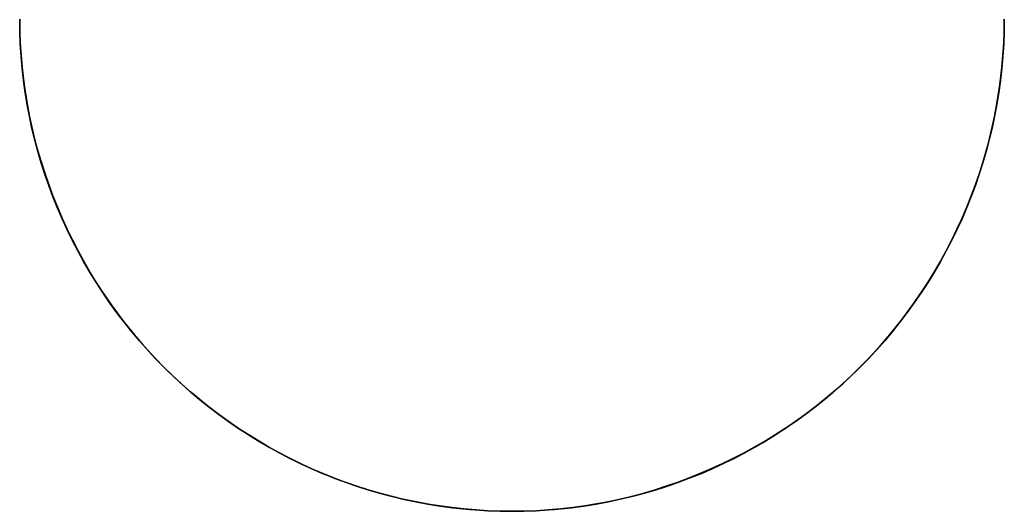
# Model space of a CAD drawing. Header units: millimetres. Extents: x -88 to 88, y -12 to 103.
# Tile 169 of 256: x -51.75 to -50.25, y 16.95 to 17.699. Entities that reach past the tile are written whole.
import ezdxf

# ---------------------------------------------------------------- set-up
doc = ezdxf.new("R2010")
doc.units = ezdxf.units.MM
doc.layers.add('TOP', color=7, linetype='Continuous', true_color=0xc80000)

msp = doc.modelspace()

# ---------------------------------------------------------------- linework, layer by layer
at = {"layer": 'TOP', "color": 254, "true_color": 0xcad1ee, "extrusion": (1, 0, 0)}
for points in [[(18.44999638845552, 13.20877043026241), (16.95000370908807, 13.15547816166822)], [(16.95, 13.15553912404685), (16.95, 13.45583162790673)]]:
    msp.add_lwpolyline(points, dxfattribs=at)
at = {"layer": 'TOP', "color": 254, "true_color": 0xcad1ee}
msp.add_lwpolyline([(-51.7499999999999, 17.7), (-51.74955310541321, 17.67411289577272), (-51.74821295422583, 17.64825664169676), (-51.7459811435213, 17.62246205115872), (-51.74286033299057, 17.59675986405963), (-51.73885424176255, 17.57118071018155), (-51.73396764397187, 17.54575507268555), (-51.72820636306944, 17.52051325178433), (-51.7215772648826, 17.49548532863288), (-51.71408824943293, 17.47070112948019), (-51.70574824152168, 17.44619019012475), (-51.69656718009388, 17.4219817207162), (-51.68655600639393, 17.39810457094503), (-51.67572665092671, 17.37458719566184), (-51.66409201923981, 17.35145762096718), (-51.65166597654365, 17.32874341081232), (-51.63846333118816, 17.30647163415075), (-51.62449981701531, 17.2846688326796), (-51.6097920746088, 17.26336098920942), (-51.59435763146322, 17.24257349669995), (-51.57821488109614, 17.22233112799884), (-51.56138306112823, 17.20265800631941), (-51.54388223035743, 17.18357757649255), (-51.52573324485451, 17.16511257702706), (-51.50695773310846, 17.14728501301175), (-51.48757807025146, 17.13011612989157), (-51.46761735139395, 17.11362638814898), (-51.44709936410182, 17.09783543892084), (-51.42604856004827, 17.08276210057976), (-51.4044900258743, 17.0684243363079), (-51.3824494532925, 17.05483923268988), (-51.35995310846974, 17.04202297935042), (-51.33702780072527, 17.02999084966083), (-51.31370085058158, 17.01875718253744), (-51.29000005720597, 17.00833536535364), (-51.2659536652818, 16.99873781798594), (-51.24159033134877, 16.9899759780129), (-51.21693908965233, 16.98206028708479), (-51.19202931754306, 16.97500017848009), (-51.16689070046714, 16.96880406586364), (-51.14155319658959, 16.96347933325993), (-51.11604700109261, 16.95903232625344), (-51.0904025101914, 16.95546834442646), (-51.06465028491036, 16.95279163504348), (-51.03882101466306, 16.95100538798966), (-51.01294548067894, 16.95011173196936), (-50.98705451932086, 16.95011173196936), (-50.96117898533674, 16.95100538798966), (-50.93534971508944, 16.95279163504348), (-50.90959748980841, 16.95546834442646), (-50.88395299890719, 16.95903232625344), (-50.85844680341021, 16.96347933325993), (-50.83310929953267, 16.96880406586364), (-50.80797068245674, 16.97500017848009), (-50.78306091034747, 16.98206028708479), (-50.75840966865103, 16.9899759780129), (-50.734046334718, 16.99873781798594), (-50.70999994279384, 17.00833536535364), (-50.68629914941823, 17.01875718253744), (-50.66297219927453, 17.02999084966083), (-50.64004689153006, 17.04202297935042), (-50.6175505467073, 17.05483923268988), (-50.5955099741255, 17.0684243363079), (-50.57395143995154, 17.08276210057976), (-50.55290063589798, 17.09783543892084), (-50.53238264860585, 17.11362638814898), (-50.51242192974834, 17.13011612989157), (-50.49304226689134, 17.14728501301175), (-50.47426675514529, 17.16511257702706), (-50.45611776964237, 17.18357757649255), (-50.43861693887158, 17.20265800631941), (-50.42178511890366, 17.22233112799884), (-50.40564236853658, 17.24257349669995), (-50.390207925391, 17.26336098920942), (-50.3755001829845, 17.2846688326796), (-50.36153666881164, 17.30647163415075), (-50.34833402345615, 17.32874341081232), (-50.33590798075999, 17.35145762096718), (-50.32427334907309, 17.37458719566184), (-50.31344399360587, 17.39810457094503), (-50.30343281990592, 17.4219817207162), (-50.29425175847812, 17.44619019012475), (-50.28591175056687, 17.47070112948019), (-50.2784227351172, 17.49548532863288), (-50.27179363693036, 17.52051325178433), (-50.26603235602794, 17.54575507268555), (-50.26114575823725, 17.57118071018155), (-50.25713966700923, 17.59675986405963), (-50.2540188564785, 17.62246205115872), (-50.25178704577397, 17.64825664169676), (-50.2504468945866, 17.67411289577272), (-50.2499999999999, 17.7)], dxfattribs=at)
at = {"layer": 'TOP', "color": 254, "true_color": 0xcad1ee, "extrusion": (-6.210660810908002e-07, 0.999999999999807, -1.630016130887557e-08)}
msp.add_lwpolyline([(51.7499866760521, 13.16229101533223), (50.24999129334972, 13.20165907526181)], dxfattribs=at)
at = {"layer": 'TOP', "color": 254, "true_color": 0xcad1ee}
for points in [[(-50.25000000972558, 17.69999998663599, 13.50201471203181), (-50.25023911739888, 17.68104625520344, 13.50133549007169), (-50.2509521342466, 17.66219436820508, 13.50064828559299), (-50.25213260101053, 17.64345156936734, 13.49995343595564), (-50.25377405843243, 17.62482510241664, 13.49925127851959), (-50.25587004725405, 17.60632221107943, 13.4985421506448), (-50.25841410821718, 17.58795013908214, 13.49782638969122), (-50.26139978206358, 17.56971613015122, 13.49710433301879), (-50.26482060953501, 17.5516274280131, 13.49637631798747), (-50.26867013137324, 17.53369127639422, 13.49564268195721), (-50.27294188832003, 17.515914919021, 13.49490376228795), (-50.27762942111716, 17.4983055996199, 13.49415989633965), (-50.2827262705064, 17.48087056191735, 13.49341142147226), (-50.28822597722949, 17.46361704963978, 13.49265867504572), (-50.29412208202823, 17.44655230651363, 13.49190199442), (-50.30040812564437, 17.42968357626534, 13.49114171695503), (-50.30707764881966, 17.41301810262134, 13.49037818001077), (-50.31442025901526, 17.39589304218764, 13.48958033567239), (-50.3221651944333, 17.37899834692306, 13.48877970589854), (-50.33030651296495, 17.36233967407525, 13.48797667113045), (-50.33883827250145, 17.34592268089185, 13.48717161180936), (-50.34775453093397, 17.32975302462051, 13.48636490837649), (-50.35704934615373, 17.31383636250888, 13.48555694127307), (-50.36671677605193, 17.29817835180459, 13.48474809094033), (-50.37675087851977, 17.28278464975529, 13.48393873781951), (-50.38714571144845, 17.26766091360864, 13.48312926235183), (-50.39789533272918, 17.25281280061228, 13.48232004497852), (-50.40899380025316, 17.23824596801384, 13.48151146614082), (-50.4204351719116, 17.22396607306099, 13.48070390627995), (-50.43221350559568, 17.20997877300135, 13.47989774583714), (-50.44432285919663, 17.19628972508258, 13.47909336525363), (-50.45675729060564, 17.18290458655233, 13.47829114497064), (-50.4695108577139, 17.16982901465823, 13.4774914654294), (-50.48257764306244, 17.15706868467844, 13.47669477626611), (-50.49595417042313, 17.14462721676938, 13.47590138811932), (-50.50963478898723, 17.13251055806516, 13.47511168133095), (-50.523613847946, 17.12072465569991, 13.47432603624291), (-50.5378856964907, 17.10927545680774, 13.47354483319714), (-50.55244468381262, 17.09816890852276, 13.47276845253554), (-50.567285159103, 17.08741095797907, 13.47199727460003), (-50.58240147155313, 17.07700755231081, 13.47123167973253), (-50.59778797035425, 17.06696463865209, 13.47047204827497), (-50.61343900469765, 17.05728816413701, 13.46971876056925), (-50.62934892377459, 17.04798407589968, 13.4689721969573), (-50.64551207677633, 17.03905832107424, 13.46823273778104), (-50.66192281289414, 17.03051684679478, 13.46750076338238), (-50.67857548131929, 17.02236560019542, 13.46677665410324), (-50.69546443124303, 17.01461052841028, 13.46606079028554), (-50.71258401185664, 17.00725757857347, 13.46535355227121), (-50.72925935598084, 17.0005721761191, 13.4646819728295), (-50.74613857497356, 16.99427076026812, 13.46401905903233), (-50.76321440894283, 16.98835981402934, 13.4633651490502), (-50.78047959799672, 16.9828458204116, 13.46272058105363), (-50.79792688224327, 16.97773526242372, 13.46208569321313), (-50.81554900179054, 16.97303462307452, 13.46146082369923), (-50.83333869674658, 16.96875038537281, 13.46084631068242), (-50.85128870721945, 16.96488903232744, 13.46024249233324), (-50.86939177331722, 16.96145704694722, 13.45964970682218), (-50.88764063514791, 16.95846091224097, 13.45906829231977), (-50.90602803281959, 16.95590711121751, 13.45849858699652), (-50.92454670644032, 16.95380212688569, 13.45794092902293), (-50.94318939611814, 16.95215244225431, 13.45739565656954), (-50.96194884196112, 16.95096454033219, 13.45686310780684), (-50.9808177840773, 16.95024490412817, 13.45634362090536), (-50.99978896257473, 16.95000001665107, 13.4558375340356), (-51.01875633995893, 16.95023418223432, 13.45534806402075), (-51.03762135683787, 16.95094301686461, 13.45487797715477), (-51.05637670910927, 16.95211997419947, 13.4544272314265), (-51.07501509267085, 16.95375850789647, 13.45399578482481), (-51.09352920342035, 16.95585207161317, 13.45358359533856), (-51.11191173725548, 16.9583941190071, 13.4531906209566), (-51.13015539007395, 16.96137810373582, 13.45281681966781), (-51.14825285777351, 16.96479747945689, 13.45246214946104), (-51.16619683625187, 16.96864569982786, 13.45212656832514), (-51.18398002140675, 16.97291621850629, 13.45181003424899), (-51.20159510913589, 16.97760248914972, 13.45151250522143), (-51.219034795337, 16.98269796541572, 13.45123393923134), (-51.2362917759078, 16.98819610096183, 13.45097429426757), (-51.25335874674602, 16.9940903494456, 13.45073352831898), (-51.27022840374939, 17.0003741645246, 13.45051159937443), (-51.28689344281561, 17.00704099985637, 13.45030846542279), (-51.30403338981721, 17.01438754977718, 13.45011676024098), (-51.32094176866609, 17.02213660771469, 13.4499453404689), (-51.33761298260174, 17.03028221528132, 13.44979415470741), (-51.35404143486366, 17.03881841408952, 13.44966315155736), (-51.37022152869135, 17.04773924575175, 13.4495522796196), (-51.38614766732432, 17.05703875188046, 13.44946148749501), (-51.40181425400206, 17.06671097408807, 13.44939072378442), (-51.41721569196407, 17.07674995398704, 13.44933993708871), (-51.43234638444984, 17.08714973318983, 13.44930907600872), (-51.4472007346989, 17.09790435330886, 13.44929808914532), (-51.46177314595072, 17.10900785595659, 13.44930692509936), (-51.47605802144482, 17.12045428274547, 13.44933553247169), (-51.49004976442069, 17.13223767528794, 13.44938385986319), (-51.50374277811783, 17.14435207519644, 13.44945185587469), (-51.51713146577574, 17.15679152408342, 13.44953946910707), (-51.53021023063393, 17.16955006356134, 13.44964664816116), (-51.54297367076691, 17.1826219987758, 13.44977333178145), (-51.55541802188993, 17.19600373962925, 13.44991947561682), (-51.56753734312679, 17.20968968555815, 13.45008502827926), (-51.5793256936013, 17.22367423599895, 13.45026993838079), (-51.59077713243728, 17.23795179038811, 13.45047415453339), (-51.60188571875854, 17.25251674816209, 13.45069762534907), (-51.6126455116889, 17.26736350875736, 13.45094029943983), (-51.62305057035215, 17.28248647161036, 13.45120212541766), (-51.63309495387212, 17.29788003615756, 13.45148305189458), (-51.64277272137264, 17.31353860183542, 13.45178302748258), (-51.65207793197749, 17.3294565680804, 13.45210200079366), (-51.66100464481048, 17.34562833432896, 13.45243992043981), (-51.66954691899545, 17.36204830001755, 13.45279673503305), (-51.6776988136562, 17.37871086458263, 13.45317239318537), (-51.68545438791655, 17.39561042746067, 13.45356684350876), (-51.6928077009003, 17.41274138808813, 13.45398003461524), (-51.69948780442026, 17.42941423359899, 13.45439461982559), (-51.70578438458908, 17.44629148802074, 13.45482641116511), (-51.71169089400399, 17.46336594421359, 13.45527536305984), (-51.71720078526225, 17.48063039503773, 13.45574142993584), (-51.72230751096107, 17.49807763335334, 13.45622456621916), (-51.72700452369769, 17.51570045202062, 13.45672472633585), (-51.73128527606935, 17.53349164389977, 13.45724186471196), (-51.73514322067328, 17.55144400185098, 13.45777593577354), (-51.73857181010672, 17.56955031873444, 13.45832689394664), (-51.74156449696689, 17.58780338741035, 13.45889469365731), (-51.74411473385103, 17.60619600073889, 13.45947928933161), (-51.74621597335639, 17.62472095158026, 13.46008063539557), (-51.74786166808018, 17.64337103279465, 13.46069868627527), (-51.74904527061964, 17.66213903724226, 13.46133339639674), (-51.74976023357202, 17.68101775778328, 13.46198472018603), (-51.75000000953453, 17.69999998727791, 13.4626526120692)], [(-50.25000000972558, 17.69999998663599, 13.50201471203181), (-50.2502354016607, 17.6815460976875, 13.50135299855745), (-50.25093891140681, 17.66311667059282, 13.50068006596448), (-50.25210653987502, 17.64472135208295, 13.49999635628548), (-50.25373428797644, 17.62636978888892, 13.49930231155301), (-50.2558181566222, 17.60807162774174, 13.49859837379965), (-50.25835414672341, 17.58983651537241, 13.49788498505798), (-50.26133825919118, 17.57167409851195, 13.49716258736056), (-50.26476649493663, 17.55359402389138, 13.49643162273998), (-50.26863485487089, 17.53560593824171, 13.49569253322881), (-50.27293933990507, 17.51771948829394, 13.49494576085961), (-50.27767595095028, 17.4999443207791, 13.49419174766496), (-50.28284068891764, 17.4822900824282, 13.49343093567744), (-50.28842955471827, 17.46476641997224, 13.49266376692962), (-50.29443854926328, 17.44738298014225, 13.49189068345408), (-50.30086367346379, 17.43014940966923, 13.49111212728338), (-50.30770092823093, 17.41307535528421, 13.4903285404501), (-50.31494631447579, 17.39617046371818, 13.48954036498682), (-50.32259583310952, 17.37944438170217, 13.48874804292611), (-50.33064548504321, 17.36290675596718, 13.48795201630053), (-50.33909127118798, 17.34656723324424, 13.48715272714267), (-50.34792919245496, 17.33043546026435, 13.4863506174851), (-50.35715524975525, 17.31452108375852, 13.4855461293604), (-50.36676544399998, 17.29883375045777, 13.48473970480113), (-50.37675577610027, 17.28338310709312, 13.48393178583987), (-50.38712224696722, 17.26817880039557, 13.48312281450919), (-50.39786085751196, 17.25323047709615, 13.48231323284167), (-50.4089676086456, 17.23854778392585, 13.48150348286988), (-50.42043850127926, 17.22414036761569, 13.48069400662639), (-50.43226953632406, 17.2100178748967, 13.47988524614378), (-50.44445671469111, 17.19618995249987, 13.47907764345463), (-50.45699603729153, 17.18266624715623, 13.4782716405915), (-50.46988350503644, 17.16945640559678, 13.47746767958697), (-50.48321204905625, 17.15646468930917, 13.47665992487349), (-50.49682603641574, 17.14383696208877, 13.4758575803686), (-50.51071779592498, 17.13157639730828, 13.47506095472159), (-50.52487965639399, 17.11968616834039, 13.47427035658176), (-50.53930394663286, 17.10816944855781, 13.47348609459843), (-50.55398299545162, 17.09702941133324, 13.47270847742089), (-50.56890913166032, 17.08626923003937, 13.47193781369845), (-50.58407468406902, 17.0758920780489, 13.47117441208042), (-50.59947198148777, 17.06590112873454, 13.4704185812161), (-50.61509335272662, 17.05629955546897, 13.46967062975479), (-50.63093112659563, 17.04709053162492, 13.4689308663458), (-50.64697763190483, 17.03827723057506, 13.46819959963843), (-50.66322519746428, 17.0298628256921, 13.46747713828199), (-50.67966615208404, 17.02185049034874, 13.46676379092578), (-50.69629282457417, 17.01424339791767, 13.46605986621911), (-50.71309754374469, 17.00704472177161, 13.46536567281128), (-50.73007263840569, 17.00025763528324, 13.4646815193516), (-50.74721043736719, 16.99388531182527, 13.46400771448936), (-50.76450326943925, 16.98793092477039, 13.46334456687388), (-50.78194346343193, 16.9823976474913, 13.46269238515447), (-50.79952334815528, 16.9772886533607, 13.46205147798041), (-50.81723525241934, 16.9726071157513, 13.46142215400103), (-50.83507150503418, 16.96835620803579, 13.46080472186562), (-50.85302443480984, 16.96453910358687, 13.46019949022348), (-50.87108637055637, 16.96115897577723, 13.45960676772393), (-50.88924964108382, 16.95821899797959, 13.45902686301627), (-50.90750657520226, 16.95572234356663, 13.4584600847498), (-50.92584950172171, 16.95367218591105, 13.45790674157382), (-50.94427074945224, 16.95207169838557, 13.45736714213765), (-50.9627626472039, 16.95092405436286, 13.45684159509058), (-50.98131752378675, 16.95023242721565, 13.45633040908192), (-50.99992770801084, 16.94999999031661, 13.45583389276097), (-51.01838231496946, 16.9502250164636, 13.45535752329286), (-51.03680420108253, 16.95090259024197, 13.45489791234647), (-51.05518550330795, 16.95203115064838, 13.45445521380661), (-51.07351835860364, 16.95360913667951, 13.45402958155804), (-51.09179490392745, 16.95563498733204, 13.45362116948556), (-51.11000727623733, 16.95810714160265, 13.45323013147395), (-51.12814761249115, 16.961024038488, 13.45285662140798), (-51.14620804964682, 16.96438411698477, 13.45250079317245), (-51.16418072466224, 16.96818581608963, 13.45216280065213), (-51.18205777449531, 16.97242757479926, 13.45184279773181), (-51.19983133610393, 16.97710783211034, 13.45154093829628), (-51.21749354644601, 16.98222502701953, 13.45125737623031), (-51.23503654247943, 16.98777759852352, 13.45099226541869), (-51.25245246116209, 16.99376398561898, 13.45074575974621), (-51.26973343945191, 17.00018262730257, 13.45051801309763), (-51.28687161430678, 17.00703196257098, 13.45030917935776), (-51.30376687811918, 17.01427390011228, 13.45012055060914), (-51.32048427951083, 17.02193587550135, 13.4499513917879), (-51.33701368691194, 17.03001112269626, 13.44980173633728), (-51.35334496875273, 17.03849287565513, 13.44967161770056), (-51.36946799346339, 17.04737436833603, 13.449561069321), (-51.38537262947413, 17.05664883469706, 13.44947012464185), (-51.40104874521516, 17.06630950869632, 13.44939881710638), (-51.41648620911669, 17.07634962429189, 13.44934718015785), (-51.43167488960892, 17.08676241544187, 13.44931524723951), (-51.44660465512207, 17.09754111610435, 13.44930305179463), (-51.46126537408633, 17.10867896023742, 13.44931062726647), (-51.47564691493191, 17.12016918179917, 13.44933800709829), (-51.48973914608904, 17.13200501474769, 13.44938522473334), (-51.50353193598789, 17.14417969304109, 13.4494523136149), (-51.51701515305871, 17.15668645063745, 13.44953930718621), (-51.53017866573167, 17.16951852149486, 13.44964623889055), (-51.54300040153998, 17.1826681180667, 13.44977343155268), (-51.55548197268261, 17.19614474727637, 13.44992119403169), (-51.56761899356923, 17.20993782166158, 13.45008927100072), (-51.57940707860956, 17.22403675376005, 13.45027740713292), (-51.59084184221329, 17.23843095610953, 13.45048534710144), (-51.60191889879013, 17.25310984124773, 13.45071283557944), (-51.61263386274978, 17.26806282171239, 13.45095961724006), (-51.62298234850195, 17.28327931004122, 13.45122543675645), (-51.63295997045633, 17.29874871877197, 13.45151003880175), (-51.64256234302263, 17.31446046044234, 13.45181316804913), (-51.65178508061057, 17.33040394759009, 13.45213456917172), (-51.66062379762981, 17.34656859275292, 13.45247398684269), (-51.66907410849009, 17.36294380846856, 13.45283116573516), (-51.67713162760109, 17.37951900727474, 13.45320585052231), (-51.68479196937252, 17.3962836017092, 13.45359778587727), (-51.69205074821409, 17.41322700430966, 13.4540067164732), (-51.69890357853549, 17.43033862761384, 13.45443238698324), (-51.70534607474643, 17.44760788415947, 13.45487454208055), (-51.71137385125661, 17.46502418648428, 13.45533292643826), (-51.71698252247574, 17.48257694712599, 13.45580728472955), (-51.72216770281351, 17.50025557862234, 13.45629736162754), (-51.72692500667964, 17.51804949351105, 13.4568029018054), (-51.7312500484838, 17.53594810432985, 13.45732364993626), (-51.73513844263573, 17.55394082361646, 13.45785935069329), (-51.73858580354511, 17.57201706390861, 13.45840974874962), (-51.74158774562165, 17.59016623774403, 13.45897458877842), (-51.74413988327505, 17.60837775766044, 13.45955361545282), (-51.74623783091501, 17.62664103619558, 13.46014657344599), (-51.74787720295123, 17.64494548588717, 13.46075320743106), (-51.74905361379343, 17.66328051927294, 13.46137326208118), (-51.74976267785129, 17.68163554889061, 13.46200648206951), (-51.75000000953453, 17.69999998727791, 13.4626526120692)], [(-51.74999999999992, 17.70000000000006, 13.16235669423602), (-51.74977162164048, 17.68159465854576, 13.16170918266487), (-51.74908791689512, 17.66320106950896, 13.16107479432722), (-51.74795103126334, 17.6448300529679, 13.16045377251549), (-51.74636311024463, 17.6264924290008, 13.15984636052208), (-51.74432629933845, 17.60819901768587, 13.15925280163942), (-51.74184274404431, 17.58996063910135, 13.15867333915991), (-51.73891458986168, 17.57178811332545, 13.15810821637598), (-51.73554398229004, 17.5536922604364, 13.15755767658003), (-51.73173306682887, 17.53568390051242, 13.15702196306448), (-51.72748398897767, 17.51777385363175, 13.15650131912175), (-51.72279889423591, 17.4999729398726, 13.15599598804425), (-51.71767992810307, 17.4822919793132, 13.15550621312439), (-51.71212923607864, 17.46474179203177, 13.15503223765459), (-51.70614896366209, 17.44733319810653, 13.15457430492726), (-51.69974125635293, 17.43007701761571, 13.15413265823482), (-51.69290825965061, 17.41298407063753, 13.15370754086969), (-51.6856529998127, 17.39606546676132, 13.15329918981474), (-51.67798136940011, 17.37933176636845, 13.15290785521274), (-51.66989947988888, 17.36279216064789, 13.15253378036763), (-51.66141344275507, 17.34645584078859, 13.15217720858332), (-51.65252936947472, 17.33033199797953, 13.15183838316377), (-51.64325337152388, 17.31442982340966, 13.15151754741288), (-51.63359156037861, 17.29875850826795, 13.15121494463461), (-51.62355004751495, 17.28332724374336, 13.15093081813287), (-51.61313494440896, 17.26814522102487, 13.15066541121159), (-51.60235236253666, 17.25322163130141, 13.15041896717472), (-51.59120841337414, 17.23856566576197, 13.15019172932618), (-51.57970920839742, 17.22418651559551, 13.1499839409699), (-51.56786085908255, 17.21009337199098, 13.14979584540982), (-51.55566947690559, 17.19629542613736, 13.14962768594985), (-51.54314117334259, 17.18280186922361, 13.14947970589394), (-51.53028205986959, 17.16962189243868, 13.14935214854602), (-51.5170998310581, 17.15676523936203, 13.14924522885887), (-51.50360401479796, 17.14423938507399, 13.14915891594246), (-51.48980379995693, 17.13205044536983, 13.14909308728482), (-51.4757083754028, 17.1202045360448, 13.14904762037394), (-51.46132693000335, 17.10870777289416, 13.14902239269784), (-51.44666865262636, 17.09756627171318, 13.14901728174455), (-51.43174273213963, 17.08678614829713, 13.14903216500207), (-51.41655835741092, 17.07637351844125, 13.14906691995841), (-51.40112471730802, 17.06633449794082, 13.14912142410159), (-51.38545100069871, 17.05667520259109, 13.14919555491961), (-51.36954639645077, 17.04740174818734, 13.14928918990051), (-51.35342009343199, 17.03852025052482, 13.14940220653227), (-51.33708128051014, 17.03003682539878, 13.14953448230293), (-51.32053914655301, 17.02195758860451, 13.1496858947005), (-51.30380288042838, 17.01428865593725, 13.14985632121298), (-51.28688167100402, 17.00703614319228, 13.15004563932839), (-51.26978522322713, 17.00020562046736, 13.15025373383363), (-51.2525254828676, 16.99380049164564, 13.15048047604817), (-51.23511327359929, 16.98782290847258, 13.1507257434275), (-51.21755941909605, 16.98227502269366, 13.15098941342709), (-51.19987474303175, 16.97715898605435, 13.15127136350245), (-51.18207006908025, 16.97247695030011, 13.15157147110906), (-51.16415622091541, 16.96823106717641, 13.15188961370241), (-51.1461440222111, 16.96442348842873, 13.15222566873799), (-51.12804429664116, 16.96105636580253, 13.1525795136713), (-51.10986786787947, 16.95813185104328, 13.15295102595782), (-51.09162555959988, 16.95565209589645, 13.15334008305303), (-51.07332819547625, 16.95361925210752, 13.15374656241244), (-51.05498659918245, 16.95203547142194, 13.15417034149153), (-51.03661159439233, 16.95090290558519, 13.15461129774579), (-51.01821400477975, 16.95022370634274, 13.15506930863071), (-50.99980465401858, 16.95000002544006, 13.15554425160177), (-50.9813971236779, 16.95023325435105, 13.15603572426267), (-50.96300187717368, 16.95092189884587, 13.15654321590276), (-50.94462972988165, 16.95206378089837, 13.15706631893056), (-50.92629149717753, 16.95365672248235, 13.15760462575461), (-50.90799799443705, 16.95569854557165, 13.15815772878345), (-50.88976003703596, 16.95818707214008, 13.1587252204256), (-50.87158844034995, 16.96112012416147, 13.15930669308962), (-50.85349401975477, 16.96449552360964, 13.15990173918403), (-50.83548759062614, 16.96831109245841, 13.16050995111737), (-50.8175799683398, 16.9725646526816, 13.16113092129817), (-50.79978196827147, 16.97725402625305, 13.16176424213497), (-50.78210440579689, 16.98237703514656, 13.16240950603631), (-50.76455809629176, 16.98793150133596, 13.16306630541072), (-50.74715385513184, 16.99391524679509, 13.16373423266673), (-50.72990249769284, 17.00032609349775, 13.16441288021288), (-50.71281483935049, 17.00716186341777, 13.16510184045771), (-50.69590384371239, 17.01441866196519, 13.16580063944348), (-50.67917813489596, 17.02209129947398, 13.16650893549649), (-50.66264687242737, 17.03017364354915, 13.16722632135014), (-50.6463192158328, 17.03865956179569, 13.16795238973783), (-50.63020432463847, 17.04754292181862, 13.168686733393), (-50.61431135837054, 17.05681759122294, 13.16942894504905), (-50.59864947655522, 17.06647743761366, 13.17017861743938), (-50.58322783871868, 17.07651632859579, 13.17093534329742), (-50.56805560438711, 17.08692813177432, 13.17169871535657), (-50.55314193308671, 17.09770671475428, 13.17246832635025), (-50.53849598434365, 17.10884594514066, 13.17324376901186), (-50.52412691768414, 17.12033969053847, 13.17402463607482), (-50.51004389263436, 17.13218181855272, 13.17481052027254), (-50.4962560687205, 17.14436619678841, 13.17560101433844), (-50.48277260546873, 17.15688669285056, 13.17639571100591), (-50.46960266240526, 17.16973717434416, 13.17719420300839), (-50.45675305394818, 17.18291297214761, 13.17799594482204), (-50.44423370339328, 17.19640226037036, 13.17880003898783), (-50.43205073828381, 17.21019586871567, 13.17960602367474), (-50.42021028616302, 17.22428462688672, 13.1804134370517), (-50.40871847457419, 17.23865936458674, 13.18122181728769), (-50.39758143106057, 17.25331091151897, 13.18203070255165), (-50.38680528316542, 17.2682300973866, 13.18283963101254), (-50.376396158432, 17.28340775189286, 13.18364814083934), (-50.36636018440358, 17.29883470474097, 13.18445577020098), (-50.3567034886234, 17.31450178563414, 13.18526205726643), (-50.34743219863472, 17.33039982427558, 13.18606654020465), (-50.33855244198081, 17.34651965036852, 13.1868687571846), (-50.33007034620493, 17.36285209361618, 13.18766824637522), (-50.32199203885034, 17.37938798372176, 13.18846454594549), (-50.31432364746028, 17.3961181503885, 13.18925719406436), (-50.30707129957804, 17.4130334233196, 13.19004572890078), (-50.30024155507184, 17.43012158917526, 13.1908296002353), (-50.29383673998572, 17.44737318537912, 13.19160843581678), (-50.28785902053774, 17.46477739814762, 13.19238177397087), (-50.28231056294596, 17.4823234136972, 13.1931491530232), (-50.27719353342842, 17.5000004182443, 13.1939101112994), (-50.27251009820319, 17.51779759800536, 13.19466418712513), (-50.26826242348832, 17.53570413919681, 13.195410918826), (-50.26445267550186, 17.5537092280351, 13.19614984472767), (-50.26108302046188, 17.57180205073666, 13.19688050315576), (-50.25815562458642, 17.58997179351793, 13.19760243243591), (-50.25567265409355, 17.60820764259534, 13.19831517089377), (-50.25363627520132, 17.62649878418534, 13.19901825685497), (-50.25204865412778, 17.64483440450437, 13.19971122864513), (-50.25091195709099, 17.66320368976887, 13.20039362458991), (-50.25022835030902, 17.68159582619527, 13.20106498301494), (-50.2499999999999, 17.7, 13.20172484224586)], [(-51.74999999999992, 17.70000000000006, 13.16235669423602), (-51.74977161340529, 17.68159754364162, 13.16170897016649), (-51.74908789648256, 17.66320627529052, 13.16107377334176), (-51.74795101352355, 17.64483709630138, 13.1604514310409), (-51.74636312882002, 17.62650090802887, 13.15984227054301), (-51.74432640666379, 17.60820861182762, 13.15924661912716), (-51.74184301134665, 17.58997110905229, 13.15866480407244), (-51.73891510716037, 17.57179930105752, 13.15809715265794), (-51.73554485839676, 17.55370408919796, 13.15754399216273), (-51.73173442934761, 17.53569637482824, 13.1570056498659), (-51.72748598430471, 17.51778705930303, 13.15648245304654), (-51.72280168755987, 17.49998704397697, 13.15597472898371), (-51.71768370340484, 17.4823072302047, 13.15548280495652), (-51.71213419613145, 17.46475851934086, 13.15500700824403), (-51.70615533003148, 17.44735181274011, 13.15454766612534), (-51.69974926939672, 17.43009801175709, 13.15410510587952), (-51.69291817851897, 17.41300801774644, 13.15367965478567), (-51.68564315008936, 17.39603454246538, 13.1532701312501), (-51.6779653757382, 17.37926917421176, 13.15287868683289), (-51.66988886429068, 17.36271792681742, 13.1525054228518), (-51.66141762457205, 17.3463868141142, 13.15215044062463), (-51.65255566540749, 17.3302818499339, 13.15181384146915), (-51.64330699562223, 17.31440904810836, 13.15149572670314), (-51.63367562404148, 17.2987744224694, 13.15119619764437), (-51.62366555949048, 17.28338398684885, 13.15091535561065), (-51.61328081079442, 17.26824375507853, 13.15065330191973), (-51.60252538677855, 17.25335974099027, 13.15041013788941), (-51.59140329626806, 17.2387379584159, 13.15018596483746), (-51.57991854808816, 17.22438442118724, 13.14998088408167), (-51.56807515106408, 17.21030514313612, 13.14979499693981), (-51.55587711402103, 17.19650613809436, 13.14962840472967), (-51.54332844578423, 17.18299341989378, 13.14948120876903), (-51.53043315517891, 17.16977300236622, 13.14935351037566), (-51.51722045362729, 17.15687589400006, 13.14924562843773), (-51.50371245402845, 17.14432325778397, 13.1491577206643), (-51.48991555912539, 17.13211938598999, 13.14908976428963), (-51.47583617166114, 17.1202685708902, 13.149041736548), (-51.46148069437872, 17.10877510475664, 13.14901361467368), (-51.44685553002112, 17.09764327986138, 13.14900537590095), (-51.43196708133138, 17.08687738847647, 13.14901699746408), (-51.4168217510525, 17.07648172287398, 13.14904845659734), (-51.40142594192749, 17.06646057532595, 13.14909973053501), (-51.38578605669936, 17.05681823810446, 13.14917079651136), (-51.36990849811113, 17.04755900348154, 13.14926163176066), (-51.35379966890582, 17.03868716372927, 13.1493722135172), (-51.33746597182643, 17.0302070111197, 13.14950251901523), (-51.32091380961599, 17.02212283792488, 13.14965252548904), (-51.3041495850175, 17.01443893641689, 13.1498222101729), (-51.28717970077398, 17.00715959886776, 13.15001155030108), (-51.27010563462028, 17.00033026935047, 13.15021947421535), (-51.2528614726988, 16.99392423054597, 13.15044676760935), (-51.2354589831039, 16.98794383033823, 13.15069320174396), (-51.21790993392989, 16.98239141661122, 13.15095854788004), (-51.20022609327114, 16.9772693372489, 13.15124257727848), (-51.18241922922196, 16.97257994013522, 13.15154506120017), (-51.16450110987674, 16.96832557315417, 13.15186577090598), (-51.14648350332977, 16.96450858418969, 13.15220447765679), (-51.12837817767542, 16.96113132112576, 13.15256095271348), (-51.11019690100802, 16.95819613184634, 13.15293496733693), (-51.09195144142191, 16.9557053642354, 13.15332629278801), (-51.07365356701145, 16.95366136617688, 13.15373470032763), (-51.05531504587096, 16.95206648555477, 13.15415996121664), (-51.0369476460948, 16.95092307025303, 13.15460184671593), (-51.01856313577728, 16.95023346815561, 13.15506012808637), (-51.00017328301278, 16.95000002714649, 13.15553457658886), (-50.98180444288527, 16.95023287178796, 13.15602484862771), (-50.96344522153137, 16.95093762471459, 13.15653143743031), (-50.94510619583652, 16.95210989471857, 13.15705391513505), (-50.92679794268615, 16.95374529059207, 13.1575918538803), (-50.90853103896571, 16.95583942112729, 13.15814482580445), (-50.89031606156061, 16.9583878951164, 13.15871240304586), (-50.87216358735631, 16.96138632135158, 13.15929415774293), (-50.85408419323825, 16.96483030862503, 13.15988966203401), (-50.83608845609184, 16.96871546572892, 13.1604984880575), (-50.81818695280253, 16.97303740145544, 13.16112020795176), (-50.80039026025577, 16.97779172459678, 13.16175439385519), (-50.78270895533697, 16.98297404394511, 13.16240061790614), (-50.76515361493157, 16.98857996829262, 13.16305845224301), (-50.74773481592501, 16.9946051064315, 13.16372746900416), (-50.73046313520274, 17.00104506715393, 13.16440724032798), (-50.71334914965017, 17.00789545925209, 13.16509733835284), (-50.69640343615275, 17.01515189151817, 13.16579733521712), (-50.67963657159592, 17.02280997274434, 13.1665068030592), (-50.6630591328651, 17.0308653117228, 13.16722531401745), (-50.64668169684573, 17.03931351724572, 13.16795244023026), (-50.63051484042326, 17.0481501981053, 13.168687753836), (-50.6145691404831, 17.05737096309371, 13.16943082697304), (-50.5988551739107, 17.06697142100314, 13.17018123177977), (-50.58338351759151, 17.07694718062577, 13.17093854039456), (-50.56816474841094, 17.08729385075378, 13.17170232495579), (-50.55320944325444, 17.09800704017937, 13.17247215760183), (-50.53852817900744, 17.10908235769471, 13.17324761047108), (-50.52413153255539, 17.12051541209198, 13.17402825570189), (-50.5100300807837, 17.13230181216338, 13.17481366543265), (-50.49623440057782, 17.14443716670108, 13.17560341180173), (-50.48275506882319, 17.15691708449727, 13.17639706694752), (-50.46960266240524, 17.16973717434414, 13.17719420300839), (-50.45676475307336, 17.18290126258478, 13.17799529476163), (-50.44425498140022, 17.19638086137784, 13.17879899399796), (-50.43207970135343, 17.21016644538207, 13.1796048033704), (-50.42024526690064, 17.22424848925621, 13.18041222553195), (-50.40875803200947, 17.23861746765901, 13.18122076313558), (-50.39762435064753, 17.2532638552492, 13.18202991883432), (-50.38685057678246, 17.26817812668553, 13.18283919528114), (-50.37644306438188, 17.28335075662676, 13.18364809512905), (-50.36640816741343, 17.29877221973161, 13.18445612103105), (-50.35675223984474, 17.31443299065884, 13.18526277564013), (-50.34748163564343, 17.33032354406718, 13.1860675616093), (-50.33860270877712, 17.34643435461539, 13.18686998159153), (-50.33012181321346, 17.3627558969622, 13.18766953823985), (-50.32204530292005, 17.37927864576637, 13.18846573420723), (-50.31437953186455, 17.39599307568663, 13.18925807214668), (-50.30713085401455, 17.41288966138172, 13.1900460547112), (-50.30026294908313, 17.43005540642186, 13.19083372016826), (-50.29382841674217, 17.44735650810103, 13.19161495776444), (-50.28782859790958, 17.4647862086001, 13.19238949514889), (-50.28226483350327, 17.48233775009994, 13.19315705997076), (-50.27713846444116, 17.50000437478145, 13.19391737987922), (-50.27245083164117, 17.5177793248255, 13.19467018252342), (-50.26820327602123, 17.53565584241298, 13.19541519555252), (-50.26439713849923, 17.55362716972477, 13.19615214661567), (-50.26103375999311, 17.57168654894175, 13.19688076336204), (-50.25811448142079, 17.5898272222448, 13.19760077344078), (-50.25564064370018, 17.6080424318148, 13.19831190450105), (-50.25361358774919, 17.62632541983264, 13.199013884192), (-50.25203465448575, 17.6446694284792, 13.19970644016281), (-50.25090518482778, 17.66306769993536, 13.20038930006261), (-50.25022651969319, 17.68151347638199, 13.20106219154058), (-50.2499999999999, 17.7, 13.20172484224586)]]:
    msp.add_polyline3d(points, dxfattribs=at)

doc.saveas('drawing.dxf')
